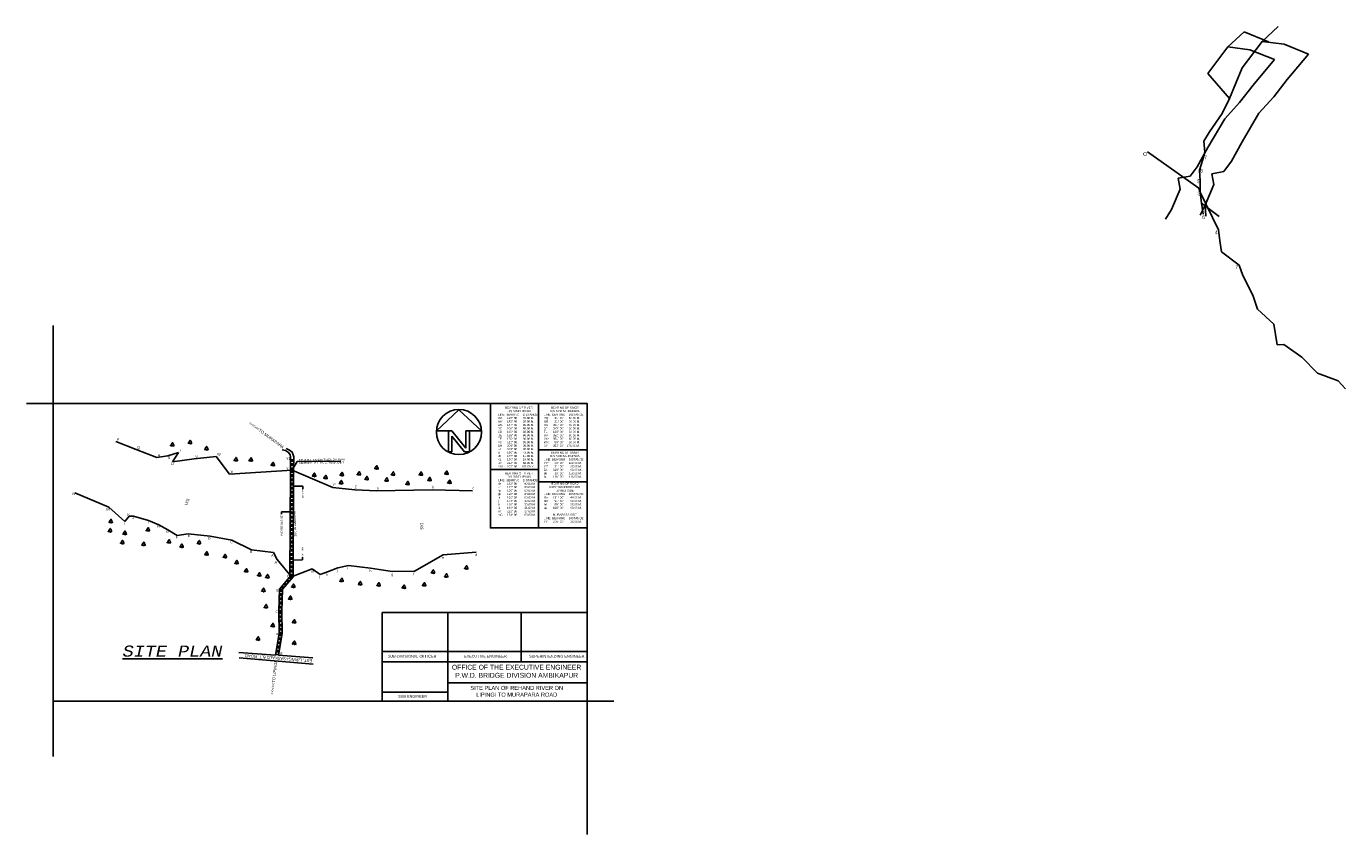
# Model space of a CAD drawing. Header units: metres. Extents: x -5857 to 752810, y -11552 to 2552808.
# Tile 4 of 8: x 23977 to 27557, y -10988 to -8794. Entities that reach past the tile are written whole.
import ezdxf

# ---------------------------------------------------------------- set-up
doc = ezdxf.new("R2010")
doc.units = ezdxf.units.M
doc.header["$MEASUREMENT"] = 0
doc.linetypes.add('DASHED', pattern=[0.75, 0.5, -0.25])
doc.linetypes.add('DOT', pattern=[0.25, 0, -0.25])
doc.styles.add('style1', font='arial.ttf')
doc.dimstyles.get("Standard").update_dxf_attribs({"dimtxt": 0.18, "dimasz": 0.18, "dimexe": 0.18, "dimexo": 0.0625, "dimgap": 0.09, "dimtad": 0, "dimtih": 1, "dimtoh": 1, "dimdec": 4, "dimzin": 0, "dimdsep": 46, "dimtxsty": 'Standard', "dimcen": 0.09, "dimadec": 0, "dimazin": 0, "dimtfac": 1, "dimtdec": 4, "dimtofl": 0, "dimtmove": 0, "dimatfit": 3, "dimfxl": 1, "dimtolj": 1, "dimtzin": 0, "dimarcsym": 0})

# ---------------------------------------------------------------- blocks, each defined once
blk = doc.blocks.new('Tree - type 3 evergreen elevation')
for points in [[(22.0124, 137.721), (18.5475, 141.5624), (15.5282, 138.2446), (13.8028, 139.3505), (13.3714, 142.1153), (11.2148, 143.2214), (8.1954, 140.4564), (4.7447, 141.0094), (2.1567, 136.0326), (2.1567, 131.6088), (5.6074, 129.9499), (3.0193, 128.2909), (0.4313, 130.5029), (-6.9015, 123.3141), (-6.9015, 121.6552), (-9.9208, 119.9963), (-9.0581, 118.3373), (-6.9015, 115.0195), (-10.7835, 112.2546), (-14.6656, 115.0195), (-16.8222, 114.4665), (-17.6849, 112.2546), (-14.6656, 111.7016), (-14.2342, 107.2778), (-17.6065, 107.8307), (-21.5669, 103.9599), (-17.2536, 103.4069), (-18.9789, 97.8771), (-22.8609, 97.3241), (-27.1743, 94.5593), (-32.3504, 91.7944), (-32.7817, 94.0063), (-36.6638, 85.7116), (-29.7624, 87.3705), (-25.449, 84.6056), (-26.743, 77.9699), (-34.507, 75.205), (-37.9578, 77.4169), (-39.2518, 74.099), (-42.2711, 73.5461), (-44.8592, 70.2282), (-47.8786, 66.3574), (-43.9965, 63.0395), (-41.4085, 64.6985), (-44.3346, 59.8898), (-42.2089, 60.1377), (-42.5159, 55.7849), (-49.6039, 46.4502), (-58.2307, 45.8972), (-62.1127, 43.6853), (-68.5828, 36.4966), (-65.9947, 32.0727), (-50.0352, 32.6257), (-47.0159, 30.4138), (-39.6831, 33.7317), (-34.507, 22.6721), (-32.3504, 22.6721), (-22.4296, 34.8376), (-19.4102, 36.4966), (-17.2536, 33.7317), (-17.2536, 29.8608), (-13.8028, 28.7549), (-9.0581, 28.7549), (-7.3328, 32.6257), (-1.7254, 35.3906), (3.8821, 35.9436), (6.4701, 38.1555), (6.9014, 38.7085), (8.1954, 41.4734), (9.9208, 40.3674), (11.2148, 35.9436), (14.2341, 37.6025), (15.0968, 36.4966), (15.9595, 33.7317), (18.9789, 38.7085), (21.9982, 38.7085), (23.2922, 36.4966), (21.9982, 34.2847), (25.4489, 35.3906), (26.743, 33.7317), (29.7623, 35.9436), (32.7817, 34.8376), (38.8204, 28.7549), (41.4084, 27.6489), (43.5651, 25.437), (61.6813, 27.0959), (65.132, 23.7781), (67.7201, 24.884), (60.8186, 33.7317), (60.3873, 37.0495), (62.544, 40.3674), (58.662, 50.874), (56.5053, 50.874), (52.1919, 66.3574), (47.8785, 66.9103), (50.4665, 69.1222), (53.9172, 77.9699), (47.0158, 85.1586), (38.3891, 87.9235), (42.2711, 94.0063)], [(-12.9401, 28.7549), (-2.588, 22.1191), (0.8626, 17.6953), (1.7253, 11.6125), (0, 0)], [(-9.9208, 28.2019), (0, 23.2251), (3.4507, 19.9072), (4.7447, 15.4834), (8.6267, 27.0959), (6.4701, 37.6025)], [(34.5071, 33.1787), (27.1743, 18.2483), (9.0581, 10.5066), (7.7641, 3.8708), (8.1954, 0)], [(8.1954, 40.3674), (11.2148, 27.6489), (8.1954, 13.8245), (24.5862, 19.9072), (32.7817, 34.2847)], [(42.2711, 94.0063), (38.8204, 104.5129), (36.6637, 104.5129), (32.3503, 113.9135), (29.7623, 113.3605), (26.743, 113.3605), (24.5862, 117.7844), (25.8802, 123.8671), (29.331, 123.8671), (22.8609, 131.6088), (21.9982, 137.6916)]]:
    blk.add_lwpolyline(points)
blk = doc.blocks.new('North Arrow')
for p, q in [((0, 0), (-12.86, -11.999)), ((0, 0), (12.782, -11.999)), ((-12.86, -11.999), (-6, -11.999)), ((-6, -11.999), (-6, -23.999)), ((-6, -11.999), (-4, -11.999)), ((-4, -11.999), (4, -21.999)), ((3.195, -23.996), (-4, -15.002)), ((-4, -15.002), (-4, -23.999)), ((4, -11.999), (4, -21.999)), ((6, -11.999), (4, -11.999)), ((12.782, -11.999), (6, -11.999)), ((6, -11.999), (6, -23.999)), ((-6, -23.999), (-4, -23.999)), ((6, -23.999), (3.195, -23.999))]:
    blk.add_line(p, q)
blk.add_circle((-0.013, -12.745), 12.885)

msp = doc.modelspace()

# ---------------------------------------------------------------- linework, layer by layer
at = {"color": 6}
for p, q in [((27330.23944, -8834.81457), (27374.12066, -8793.89467)), ((27276.07609, -8906.69176), (27330.23944, -8834.81457)), ((27330.23944, -8834.81457), (27389.79221, -8842.12673)), ((27389.79221, -8842.12673), (27456.54945, -8869.0984)), ((27456.54945, -8869.0984), (27398.69856, -8938.0424)), ((27398.69856, -8938.0424), (27361.75887, -8985.32305)), ((27361.75887, -8985.32305), (27321.61104, -9029.91174)), ((27321.61104, -9029.91174), (27276.20355, -9107.61734)), ((27276.20355, -9107.61734), (27247.11497, -9160.09452)), ((27247.11497, -9160.09452), (27226.39451, -9188.30201)), ((27226.39451, -9188.30201), (27193.89585, -9194.0324)), ((27193.89585, -9194.0324), (27199.1053, -9223.57663)), ((27199.1053, -9223.57663), (27175.66143, -9278.80692)), ((27162.28921, -9244.06449), (27165.42506, -9273.90014)), ((27175.66143, -9278.80692), (27162.07193, -9306.66954)), ((27165.42506, -9273.90014), (27170.11809, -9303.53079)), ((27165.42506, -9273.90014), (27213.34319, -9310.00905)), ((27175.66143, -9278.80692), (27177.75413, -9308.73385)), ((27268.01054, -9442.10222), (27277.77758, -9470.46777)), ((27277.77758, -9470.46777), (27305.01701, -9523.92817)), ((27305.01701, -9523.92817), (27317.37769, -9561.97043)), ((27317.37769, -9561.97043), (27361.96638, -9602.11826)), ((27361.96638, -9602.11826), (27371.57027, -9658.30336)), ((27371.57027, -9658.30336), (27389.55029, -9657.45544)), ((27389.55029, -9657.45544), (27438.51855, -9692.1269)), ((27438.51855, -9692.1269), (27480.19805, -9735.28729)), ((27480.19805, -9735.28729), (27536.57961, -9755.8085)), ((27536.57961, -9755.8085), (27556.9244, -9777.85594))]:
    msp.add_line(p, q, dxfattribs=at)
at = {"color": 1}
for p, q in [((27237.45522, -8849.87973), (27281.33644, -8808.95983)), ((27281.33644, -8808.95983), (27348.09368, -8835.9315)), ((27183.29186, -8921.75692), (27237.45522, -8849.87973)), ((27241.98072, -8989.98901), (27183.29186, -8921.75692)), ((27221.55115, -9030.08431), (27241.98072, -8989.98901)), ((27187.99957, -9079.82656), (27221.55115, -9030.08431)), ((27172.102, -9105.268), (27187.99957, -9079.82656)), ((27174.71667, -9135.15384), (27172.102, -9105.268)), ((27160.51032, -9184.12743), (27169.28147, -9155.43829)), ((27169.28147, -9155.43829), (27174.71667, -9135.15384)), ((27162.44629, -9214.0649), (27160.51032, -9184.12743)), ((27162.28921, -9244.06449), (27162.44629, -9214.0649)), ((27212.26352, -9346.52701), (27215.39937, -9376.36267)), ((27215.39937, -9376.36267), (27220.09241, -9405.99332)), ((27220.09241, -9405.99332), (27268.01054, -9442.10222))]:
    msp.add_line(p, q, dxfattribs=at)
at = {"color": 2}
for p, q in [((27237.45522, -8849.87973), (27297.00798, -8857.19189)), ((27297.00798, -8857.19189), (27363.76522, -8884.16356)), ((27241.92503, -8989.96064), (27276.07609, -8906.69176)), ((27363.76522, -8884.16356), (27305.91434, -8953.10756)), ((27305.91434, -8953.10756), (27268.97465, -9000.38821)), ((27268.97465, -9000.38821), (27228.82681, -9044.9769)), ((27228.82681, -9044.9769), (27183.41933, -9122.6825)), ((27183.41933, -9122.6825), (27154.33075, -9175.15968)), ((27019.50067, -9134.53104), (27158.24406, -9232.76684)), ((27154.33075, -9175.15968), (27135.38633, -9200.94938)), ((27108.00206, -9235.65595), (27084.55819, -9290.88625)), ((27135.38633, -9200.94938), (27102.79261, -9206.11172)), ((27102.79261, -9206.11172), (27108.00206, -9235.65595)), ((27158.24406, -9232.76684), (27162.28921, -9244.06449)), ((27084.55819, -9290.88625), (27068.59201, -9317.45843)), ((24049.5, -10775.5), (24049.5, -9605.5)), ((23977, -9818), (25499, -9818)), ((25366.5, -9818), (25366.5, -10155.5)), ((25499, -9818), (25499, -10988)), ((25366.5, -9943), (25499, -9943)), ((24698.04285, -9998.44644), (24808.50343, -10045.33418)), ((25236, -9996.5), (25366.5, -9996.5)), ((24693.56188, -10047.50163), (24701.83839, -10047.50163)), ((24702.09092, -10038.00418), (24693.61161, -10038.00418)), ((24808.50343, -10045.33418), (24868.17475, -10051.60589)), ((24868.17475, -10051.60589), (24928.09252, -10054.74604)), ((24928.09252, -10054.74604), (25078.06967, -10052.12818)), ((25078.06967, -10052.12818), (25188.04136, -10054.62379)), ((25366.5, -10030.5), (25499, -10030.5)), ((24657.28509, -10240.9569), (24647.75839, -10222.49156)), ((24657.28509, -10240.9569), (24696.5, -10288.5)), ((24692.48533, -10248.94924), (24700.90686, -10248.99333)), ((24700.9566, -10239.49349), (24692.55683, -10239.44951)), ((24661.10042, -10500.7711), (24754.5, -10508.5)), ((25571.5, -10626), (24049.5, -10626))]:
    msp.add_line(p, q, dxfattribs=at)
at = {"color": 3}
for p, q in [((27162.28921, -9244.06449), (27212.26352, -9346.52701)), ((24219.28517, -9921.16138), (24275.18665, -9942.95645)), ((24275.18665, -9942.95645), (24331.20147, -9964.45853)), ((24360.83212, -9959.7655), (24389.52127, -9950.99434)), ((24389.52127, -9950.99434), (24373.18209, -9976.15446)), ((24331.20147, -9964.45853), (24360.83212, -9959.7655)), ((24373.18209, -9976.15446), (24432.59818, -9967.80408)), ((24432.59818, -9967.80408), (24492.26949, -9961.53237)), ((24492.26949, -9961.53237), (24528.37839, -10009.4505)), ((24528.37839, -10009.4505), (24698.01843, -9998.50398)), ((24698.01843, -9998.50398), (24808.47901, -10045.39171)), ((24201.12442, -10099.26581), (24108.15343, -10059.80197)), ((24244.02303, -10138.30054), (24201.12442, -10099.26581)), ((24256.31203, -10123.80984), (24244.02303, -10138.30054)), ((24267.29982, -10123.29167), (24256.31203, -10123.80984)), ((24308.63408, -10135.14407), (24267.29982, -10123.29167)), ((24336.24922, -10146.86601), (24308.63408, -10135.14407)), ((24360.73857, -10160.44068), (24336.24922, -10146.86601)), ((24386.18002, -10176.33825), (24360.73857, -10160.44068)), ((24415.75112, -10171.28357), (24386.18002, -10176.33825)), ((24475.42243, -10177.55528), (24415.75112, -10171.28357)), ((24534.45554, -10188.28341), (24475.42243, -10177.55528)), ((24588.24472, -10214.86769), (24534.45554, -10188.28341)), ((24647.75839, -10222.49156), (24588.24472, -10214.86769)), ((25108.17612, -10228.61649), (25030.01711, -10273.23901)), ((25197.87053, -10221.20618), (25108.17612, -10228.61649)), ((24752.23908, -10266.29292), (24696.5, -10288.5)), ((24774.19908, -10282.00146), (24752.23908, -10266.29292)), ((24821.93816, -10264.05812), (24793.87908, -10274.67358)), ((24851.20156, -10257.45104), (24821.93816, -10264.05812)), ((24910.80667, -10264.32345), (24851.20156, -10257.45104)), ((24970.02189, -10273.99601), (24910.80667, -10264.32345)), ((25030.01711, -10273.23901), (24970.02189, -10273.99601)), ((24793.87908, -10274.67358), (24774.19908, -10282.00146)), ((24553.66831, -10493.55842), (24652.70042, -10500.7711)), ((24554.06642, -10508.28021), (24754.80878, -10525))]:
    msp.add_line(p, q, dxfattribs=at)
for p, q in [((24942.61195, -10626), (24942.61195, -10385.39308)), ((24942.61195, -10385.39308), (25499, -10385.39308)), ((25120.875, -10518.82196), (25120.875, -10385.39308)), ((25320.09375, -10385.39308), (25320.09375, -10518.82196)), ((25499, -10626), (25499, -10385.39308)), ((24942.61195, -10490.51257), (25499, -10490.51257)), ((24942.61195, -10518.82196), (25499, -10518.82196)), ((25120.875, -10626), (25120.875, -10518.82196)), ((25120.875, -10576.04242), (25499, -10576.04242)), ((24942.61195, -10601.34831), (25120.875, -10601.34831)), ((24942.61195, -10626), (25499, -10626))]:
    msp.add_line(p, q)
at = {"color": 2}
msp.add_lwpolyline([(25236, -9818), (25499, -9818), (25499, -10155.5), (25236, -10155.5)], close=True, dxfattribs=at)
for points in [[(24694.00489, -9967.50003), (24694.03107, -9962.50016), (24692.5, -9957.05659), (24688.5, -9950.55659), (24680.5, -9945.55659), (24671.5, -9943.55659)], [(24702.40487, -9967.50251), (24702.43107, -9962.49964), (24700.61845, -9956.59907), (24698.28369, -9949.70508), (24691, -9944.05659), (24682, -9940.05659)], [(24693.84285, -9998.44644), (24694.03107, -9962.50016)], [(24702.24285, -9998.44644), (24702.43107, -9962.49964)]]:
    msp.add_lwpolyline(points, dxfattribs=at)
at = {"linetype": 'DASHED', "ltscale": 15}
for points in [[(24698.04285, -9998.44644), (24698.20486, -9967.5044)], [(24698.01843, -9998.50398), (24696.5, -10288.5), (24667.6334, -10321.70722), (24666.27216, -10381.69178), (24667.31931, -10441.68264), (24656.90042, -10500.7711)]]:
    msp.add_lwpolyline(points, dxfattribs=at)
at = {"color": 3}
for points in [[(24693.81843, -9998.50398), (24692.3, -10288.5), (24663.4334, -10321.70722), (24662.07216, -10381.69178), (24663.11931, -10441.68264), (24652.70042, -10500.7711)], [(24702.21843, -9998.50398), (24700.7, -10288.5), (24671.8334, -10321.70722), (24670.47216, -10381.69178), (24671.51931, -10441.68264), (24661.10042, -10500.7711)]]:
    msp.add_lwpolyline(points, dxfattribs=at)

# ---------------------------------------------------------------- block references
for name, p, xscale, yscale, zscale in [('North Arrow', (25150.84814, -9834.59142), 4.756552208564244, 4.756552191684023, 4.756552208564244), ('Tree - type 3 evergreen elevation', (24372.86941, -9934.34907), 0.0732421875, 0.0732421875, 0.0732421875), ('Tree - type 3 evergreen elevation', (24420.86941, -9927.84907), 0.0732421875, 0.0732421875, 0.0732421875), ('Tree - type 3 evergreen elevation', (24465.36941, -9944.84907), 0.0732421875, 0.0732421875, 0.0732421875), ('Tree - type 3 evergreen elevation', (24545.36941, -9974.84907), 0.0732421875, 0.0732421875, 0.0732421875), ('Tree - type 3 evergreen elevation', (24585.86941, -9975.34907), 0.0732421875, 0.0732421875, 0.0732421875), ('Tree - type 3 evergreen elevation', (24645.86941, -9987.84907), 0.0732421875, 0.0732421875, 0.0732421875), ('Tree - type 3 evergreen elevation', (24926.86941, -9996.84907), 0.0732421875, 0.0732421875, 0.0732421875), ('Tree - type 3 evergreen elevation', (24757.7977, -10017.13288), 0.0732421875, 0.0732421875, 0.0732421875), ('Tree - type 3 evergreen elevation', (24788.7977, -10023.13288), 0.0732421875, 0.0732421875, 0.0732421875), ('Tree - type 3 evergreen elevation', (24832.86941, -10014.84907), 0.0732421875, 0.0732421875, 0.0732421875), ('Tree - type 3 evergreen elevation', (24879.36941, -10012.84907), 0.0732421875, 0.0732421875, 0.0732421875), ('Tree - type 3 evergreen elevation', (24900.36941, -10025.84907), 0.0732421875, 0.0732421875, 0.0732421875), ('Tree - type 3 evergreen elevation', (24954.36941, -10029.84907), 0.0732421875, 0.0732421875, 0.0732421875), ('Tree - type 3 evergreen elevation', (24971.86941, -10013.84907), 0.0732421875, 0.0732421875, 0.0732421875), ('Tree - type 3 evergreen elevation', (25047.36941, -10013.84907), 0.0732421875, 0.0732421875, 0.0732421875), ('Tree - type 3 evergreen elevation', (25070.86941, -10028.84907), 0.0732421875, 0.0732421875, 0.0732421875), ('Tree - type 3 evergreen elevation', (25116.86941, -10011.34907), 0.0732421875, 0.0732421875, 0.0732421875), ('Tree - type 3 evergreen elevation', (24830.7977, -10037.13288), 0.0732421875, 0.0732421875, 0.0732421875), ('Tree - type 3 evergreen elevation', (25011.36941, -10039.34907), 0.0732421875, 0.0732421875, 0.0732421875), ('Tree - type 3 evergreen elevation', (25124.86941, -10035.84907), 0.0732421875, 0.0732421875, 0.0732421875), ('Tree - type 3 evergreen elevation', (24203.79774, -10167.51417), 0.0732421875, 0.0732421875, 0.0732421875), ('Tree - type 3 evergreen elevation', (24205.79774, -10142.51417), 0.0732421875, 0.0732421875, 0.0732421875), ('Tree - type 3 evergreen elevation', (24243.79774, -10174.51417), 0.0732421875, 0.0732421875, 0.0732421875), ('Tree - type 3 evergreen elevation', (24306.79774, -10165.01417), 0.0732421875, 0.0732421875, 0.0732421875), ('Tree - type 3 evergreen elevation', (24237.29774, -10199.51417), 0.0732421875, 0.0732421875, 0.0732421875), ('Tree - type 3 evergreen elevation', (24294.79774, -10204.51417), 0.0732421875, 0.0732421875, 0.0732421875), ('Tree - type 3 evergreen elevation', (24363.79774, -10197.51417), 0.0732421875, 0.0732421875, 0.0732421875), ('Tree - type 3 evergreen elevation', (24398.29774, -10209.51417), 0.0732421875, 0.0732421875, 0.0732421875), ('Tree - type 3 evergreen elevation', (24445.29774, -10200.01417), 0.0732421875, 0.0732421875, 0.0732421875), ('Tree - type 3 evergreen elevation', (24465.79774, -10230.51417), 0.0732421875, 0.0732421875, 0.0732421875), ('Tree - type 3 evergreen elevation', (24515.79774, -10237.51417), 0.0732421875, 0.0732421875, 0.0732421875), ('Tree - type 3 evergreen elevation', (24547.29774, -10254.01417), 0.0732421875, 0.0732421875, 0.0732421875), ('Tree - type 3 evergreen elevation', (24573.36941, -10276.34907), 0.0732421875, 0.0732421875, 0.0732421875), ('Tree - type 3 evergreen elevation', (25080.36941, -10279.84907), 0.0732421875, 0.0732421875, 0.0732421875), ('Tree - type 3 evergreen elevation', (25170.86941, -10268.34907), 0.0732421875, 0.0732421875, 0.0732421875), ('Tree - type 3 evergreen elevation', (24608.86941, -10287.34907), 0.0732421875, 0.0732421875, 0.0732421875), ('Tree - type 3 evergreen elevation', (24630.86941, -10292.34907), 0.0732421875, 0.0732421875, 0.0732421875), ('Tree - type 3 evergreen elevation', (24701.36941, -10318.34907), 0.0732421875, 0.0732421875, 0.0732421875), ('Tree - type 3 evergreen elevation', (24832.36941, -10302.34907), 0.0732421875, 0.0732421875, 0.0732421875), ('Tree - type 3 evergreen elevation', (24882.36941, -10311.34907), 0.0732421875, 0.0732421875, 0.0732421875), ('Tree - type 3 evergreen elevation', (24932.86941, -10314.34907), 0.0732421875, 0.0732421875, 0.0732421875), ('Tree - type 3 evergreen elevation', (25056.36941, -10314.34907), 0.0732421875, 0.0732421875, 0.0732421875), ('Tree - type 3 evergreen elevation', (25116.36941, -10290.34907), 0.0732421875, 0.0732421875, 0.0732421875), ('Tree - type 3 evergreen elevation', (24619.86941, -10329.34907), 0.0732421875, 0.0732421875, 0.0732421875), ('Tree - type 3 evergreen elevation', (24692.86941, -10350.84907), 0.0732421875, 0.0732421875, 0.0732421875), ('Tree - type 3 evergreen elevation', (25001.36941, -10320.84907), 0.0732421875, 0.0732421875, 0.0732421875), ('Tree - type 3 evergreen elevation', (24626.86941, -10373.84907), 0.0732421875, 0.0732421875, 0.0732421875), ('Tree - type 3 evergreen elevation', (24645.36941, -10424.84907), 0.0732421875, 0.0732421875, 0.0732421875), ('Tree - type 3 evergreen elevation', (24703.36941, -10414.84907), 0.0732421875, 0.0732421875, 0.0732421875), ('Tree - type 3 evergreen elevation', (24605.36941, -10461.34907), 0.0732421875, 0.0732421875, 0.0732421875), ('Tree - type 3 evergreen elevation', (24703.36941, -10472.84907), 0.0732421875, 0.0732421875, 0.0732421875)]:
    msp.add_blockref(name, p, dxfattribs=dict(xscale=xscale, yscale=yscale, zscale=zscale))

# ---------------------------------------------------------------- texts
at = {"attachment_point": 1, "style": 'style1'}
for s, insert, char_height, width in [('\\pi-1.1632;O', (27008.50067, -9135.42076), 10, 7.2371214), ('\\pi0.38186;7', (27172.43242, -9144.99881), 10, 7.2371214), ('\\pi0.31706;6', (27161.56217, -9180.68442), 10, 7.2371214), ('\\pi0.30342;5', (27153.89832, -9209.45786), 10, 7.2371214), ('\\pi0.34435;3', (27154.67327, -9242.4988), 10, 7.2371214), ('\\pi0.31706;6', (27167.43242, -9306.49881), 10, 7.2371214), ('\\pi0.16017;4', (27201.93587, -9347.99878), 10, 7.2371214), ('\\pi0.38186;7', (27257.05649, -9442.29281), 10, 7.2371214), ('\\pi3.3208;OFFICE OF THE EXECUTIVE ENGINEER \\P\\pi12.278;P.W.D. BRIDGE DIVISION AMBIKAPUR', (25128.36632, -10526.88449), 13.1835938, 356.5105233), ('SUB ENGINEER', (24985.61506, -10608.84), 7.4386597, 78.4746121)]:
    msp.add_mtext(s, dxfattribs=dict(at, insert=insert, char_height=char_height, width=width))
at = {"char_height": 5.625, "width": 113.1317957, "attachment_point": 1}
for s, insert in [("\\pi19.572;{\\fArial|b0|i0|c0|p34;BEARING OF RIVER  \\P\\pi25.35;U/S SIDE LIPINGI\\P\\pi0.3159;LINE^IBEARING ^IDISTANCE^I\\POA^I 198° 30'^I78.00 M. ^I\\P\\pi0;AA'^I 182° 00'^I30.00 M.\\PA'B^I 187° 30'^I60.00 M.\\PBC^I 206° 30'^I60.00 M. \\PCD^I 190° 30'^I60.00 M.\\PDE^I 186° 00'^I60.00 M. \\PEF^I 170° 30'^I30.00 M.\\PFG^I 212° 00'^I30.00 M.\\PGH^I 209° 00'^I28.00 M.\\PHI^I 203° 00'^I30.00 M.\\PIJ^I 196° 00'^I43.00 M.\\PJK^I 177° 30'^I11.00 M.\\PKL^I 130° 30'^I19.00 M.\\PLM^I 222° 30'^I58.00 M.\\PMN^I 203° 00'     101.00 M.\\P\\P\\pi19.572;BEARING OF RIVER  \\P\\pi25.344;D/S SIDE LIPINGI\\P\\pi0.3159;LINE^IBEARING ^IDISTANCE^I\\Pde^I 182° 00'^I  90.00 M. ^I\\P\\pi0;ef^I 157° 00'^I  90.00 M.\\Pfg^I 186° 00'^I  60.00 M.\\Pgh^I 196° 00'^I  60.00 M. \\Phi^I 195° 30'^I  60.00 M.\\Pij^I 174° 00'^I  30.00 M. \\Pjk^I 166° 00'^I  30.00 M.\\Pkl^I 166° 30'^I  21.00 M. \\Plm^I 222° 30'^I  27.00 M.\\PmO^I 164° 00'^I  60.00 M.}", (25256.72993, -9826.11536)), ("\\pi19.572;{\\fArial|b0|i0|c0|p34;BEARING OF RIVER  \\P\\pi16.698;U/S SIDE MURAPARA\\P\\pi0.3159;LINE^IBEARING ^IDISTANCE^I\\PPQ^I   21° 30'^I60.00 M. ^I\\P\\pi0;QR^I   21° 00'^I60.00 M.\\PRS^I 351° 00'^I30.00 M.\\PST^I 343° 00'^I30.00 M. \\PTU^I 123° 00'^I30.00 M.\\PUV^I 352° 00'^I60.00 M. \\PVW^I 354° 00'^I60.00 M.\\PWX^I   53° 00'^I60.00 M.\\PXY^I 352° 30'    170.00 M.\\P\\P\\pi19.572;BEARING OF RIVER  \\P\\pi16.692;D/S SIDE MURAPARA\\P\\pi0.3159;LINE^IBEARING ^IDISTANCE^I\\PYY'^I   23° 00'^I120.00 M. ^I\\P\\pi0;Y'Z^I   31° 00'^I  60.00 M.\\PZa^I 319° 00'^I  60.00 M.\\Pab^I   13° 00'^I150.00 M. \\Pbc^I 116° 00'^I110.00 M.\\P\\P\\pi20.387;BEARING OF ROAD  \\P\\pi15.386;EXISTING/PROPOSED\\P\\pi32.828;LIPINGI SIDE \\P\\pi0.3159;LINE^IBEARING ^IDISTANCE^I\\POm^I 131° 00'^I  44.00 M. ^I\\P\\pi0;mn^I   91° 30'^I  60.00 M.\\Pno^I   89° 00'^I  60.00 M.\\Pop^I 100° 00'^I  60.00 M. \\P\\P\\pi24.539;MURAPARA SIDE \\P\\pi0.3159;LINE^IBEARING ^IDISTANCE^I\\P\\pi0;YY'^I 270° 30'^I  30.00 M. ^I}", (25381.22993, -9826.11536))]:
    msp.add_mtext(s, dxfattribs=dict(at, insert=insert))
for s, insert, char_height, width, attachment_point, rotation in [('{\\fArial|b0|i0|c0|p34;<<<<<TO MURAPARA}', (24584.78359, -9866.36962), 8, 129.2799857, 1, 323.66564242), ('{\\fArial|b0|i0|c0|p34;P}', (24221.96511, -9911.80696), 7, 4.9474026, 1, 359.73440878), ('{\\fArial|b0|i0|c0|p34;Q}', (24277.25157, -9933.69944), 7, 4.9474026, 1, 359.73440878), ('{\\fArial|b0|i0|c0|p34;T}', (24392.2012, -9941.63993), 7, 4.9474026, 1, 359.73440878), ('{\\fArial|b0|i0|c0|p34;W}', (24494.94943, -9952.17795), 7, 4.9474026, 1, 359.73440878), ('{\\fArial|b0|i0|c0|p34;R}', (24333.2664, -9955.20152), 7, 4.9474026, 1, 359.73440878), ('{\\fArial|b0|i0|c0|p34;S}', (24361.01206, -9961.41108), 7, 4.9474026, 1, 359.73440878), ('{\\fArial|b0|i0|c0|p34;U}', (24369.86203, -9977.80004), 7, 4.9474026, 1, 359.73440878), ('{\\fArial|b0|i0|c0|p34;V}', (24435.27811, -9958.44966), 7, 4.9474026, 1, 359.73440878), ('{\\fArial|b0|i0|c0|p34;Y1}', (24681.92295, -9963.85554), 7, 4.9474026, 1, 359.73440878), ('{\\fArial|b0|i0|c0|p34;T.B.M. R.L. 100.00M TAKEN ON ROAD CENTER OF B.T. & C.C. ROAD JOINT}', (24716.67788, -9968.404), 5, 130.5056279, 1, 0.60067131), ('{\\fArial|b0|i0|c0|p34;X}', (24531.05833, -10000.09608), 7, 4.9474026, 1, 359.73440878), ('{\\fArial|b0|i0|c0|p34;Y}', (24681.92295, -9990.9229), 7, 4.9474026, 1, 359.73440878), ('{\\fArial|b0|i0|c0|p34;N}', (24101.83337, -10059.44755), 7, 4.9474026, 1, 359.73440878), ('{\\fArial|b0|i0|c0|p34;ABT. A1}', (24729.72532, -10049.50161), 5, 66.2186903, 1, 270), ("{\\fArial|b0|i0|c0|p34;Y'}", (24808.05265, -10034.59652), 7, 4.9474026, 1, 359.73440878), ('{\\fArial|b0|i0|c0|p34;Z}', (24867.72396, -10040.86823), 7, 4.9474026, 1, 359.73440878), ('{\\fArial|b0|i0|c0|p34;a}', (24927.64174, -10044.00838), 7, 4.9474026, 1, 359.73440878), ('{\\fArial|b0|i0|c0|p34;b}', (25077.61889, -10041.39052), 7, 4.9474026, 1, 359.73440878), ('{\\fArial|b0|i0|c0|p34;c}', (25187.59058, -10043.88613), 7, 4.9474026, 1, 359.73440878), ('{\\fArial|b0|i0|c0|p34;U/S}', (24406.10585, -10092.13507), 8, 4.9474026, 1, 70.86956846), ('{\\fArial|b0|i0|c0|p34;M}', (24194.33337, -10101.44755), 7, 4.9474026, 1, 359.73440878), ('{\\fArial|b0|i0|c0|p34;K}', (24251.33337, -10115.94755), 7, 4.9474026, 1, 359.73440878), ('{\\fArial|b0|i0|c0|p34;J}', (24264.33337, -10124.44755), 7, 4.9474026, 1, 359.73440878), ('{\\fArial|b0|i0|c0|p34;LENGTH 192.00M}', (24667.08601, -10118.58644), 5, 66.2186903, 7, 270), ('{\\fArial|b0|i0|c0|p34;L}', (24242.33337, -10139.94755), 7, 4.9474026, 1, 359.73440878), ('{\\fArial|b0|i0|c0|p34;I}', (24307.82245, -10136.33649), 7, 4.9474026, 1, 359.73440878), ('{\\fArial|b0|i0|c0|p34;H}', (24331.93759, -10147.83649), 7, 4.9474026, 1, 359.73440878), ('{\\fArial|b0|i0|c0|p34;G}', (24356.67617, -10161.83649), 7, 4.9474026, 1, 359.73440878), ('{\\fArial|b0|i0|c0|p34;D/S}', (25053.90839, -10141.63329), 8, 4.9474026, 1, 269.59972693), ('{\\fArial|b0|i0|c0|p34;F}', (24382.18837, -10177.33649), 7, 4.9474026, 1, 359.73440878), ('{\\fArial|b0|i0|c0|p34;E}', (24415.18837, -10173.33649), 7, 4.9474026, 1, 359.73440878), ('{\\fArial|b0|i0|c0|p34;D}', (24469.61081, -10179.83649), 7, 4.9474026, 1, 359.73440878), ('{\\fArial|b0|i0|c0|p34;C}', (24530.68837, -10189.83649), 7, 4.9474026, 1, 359.73440878), ('{\\fArial|b0|i0|c0|p34;B}', (24583.68837, -10216.33649), 7, 4.9474026, 1, 359.73440878), ("{\\fArial|b0|i0|c0|p34;A'}", (24641.18837, -10226.83649), 7, 4.9474026, 1, 359.73440878), ('{\\fArial|b0|i0|c0|p34;ABT. A2}', (24728.67803, -10207.51693), 5, 66.2186903, 1, 270), ('{\\fArial|b0|i0|c0|p34;e}', (25105.22534, -10232.37883), 7, 4.9474026, 1, 359.73440878), ('{\\fArial|b0|i0|c0|p34;d}', (25194.91975, -10224.96852), 7, 4.9474026, 1, 359.73440878), ('{\\fArial|b0|i0|c0|p34;A}', (24650.71507, -10245.30183), 7, 4.9474026, 1, 359.73440878), ('{\\fArial|b0|i0|c0|p34;m}', (24749.2883, -10270.05526), 7, 4.9474026, 1, 359.73440878), ('{\\fArial|b0|i0|c0|p34;j}', (24818.98738, -10267.82046), 7, 4.9474026, 1, 359.73440878), ('{\\fArial|b0|i0|c0|p34;i}', (24848.25078, -10261.21338), 7, 4.9474026, 1, 359.73440878), ('{\\fArial|b0|i0|c0|p34;h}', (24907.85589, -10268.08579), 7, 4.9474026, 1, 359.73440878), ('{\\fArial|b0|i0|c0|p34;O}', (24682.66261, -10286.71881), 7, 4.9474026, 1, 36.60430643), ('{\\fArial|b0|i0|c0|p34;l}', (24771.2483, -10285.7638), 7, 4.9474026, 1, 359.73440878), ('{\\fArial|b0|i0|c0|p34;k}', (24790.9283, -10278.43592), 7, 4.9474026, 1, 359.73440878), ('{\\fArial|b0|i0|c0|p34;g}', (24967.07111, -10277.75835), 7, 4.9474026, 1, 359.73440878), ('{\\fArial|b0|i0|c0|p34;f}', (25027.06633, -10277.00135), 7, 4.9474026, 1, 359.73440878), ('{\\fArial|b0|i0|c0|p34;m}', (24653.96956, -10328.31738), 7, 4.9474026, 1, 89.73440878), ('{\\fArial|b0|i0|c0|p34;n}', (24651.45412, -10385.17862), 7, 4.9474026, 1, 89.73440878), ('{\\fArial|b0|i0|c0|p34;o}', (24654.70407, -10438.94498), 7, 4.9474026, 1, 359.73440878), ('{\\fArial|b0|i0|c0|p34;EXT. LIPINGI-SASKALO B.T. ROAD}', (24752.05126, -10520.45096), 8, 258.4479698, 1, 175.43917701), ('{\\fArial|b0|i0|c0|p34;<<<<<TO LIPINGI}', (24639.22629, -10607.55838), 8, 129.2799857, 1, 83.07283148), ('{\\fArial|b0|i0|c0|p34;p}', (24668.99557, -10500.9264), 7, 4.9474026, 1, 160.9560891)]:
    msp.add_mtext(s, dxfattribs=dict(insert=insert, char_height=char_height, width=width, attachment_point=attachment_point, rotation=rotation))
at = {"insert": (24708.02606, -10110.64313), "char_height": 5, "attachment_point": 1, "rotation": 271.15752599}
msp.add_mtext('{\\fArial|b0|i0|c0|p34;PROPOSED BRIDGE}', dxfattribs=at)
at = {"insert": (24238.23131, -10474.78476), "char_height": 30, "attachment_point": 1}
msp.add_mtext('{\\fCourier New|b0|i1|c0|p49;\\LSITE PLAN}', dxfattribs=at)
at = {"linetype": 'DOT', "attachment_point": 1, "style": 'style1'}
for s, insert, char_height, width in [('SUB-DIVISIONAL OFFICER', (24957.81354, -10499.98921), 7.4386597, 131.5904984), ('EXECUTIVE ENGINEER', (25164.64404, -10499.98921), 7.4386597, 116.0078764), ('SUPERINTENDING ENGINEER', (25341.27108, -10499.98921), 7.4386597, 150.0653687), ('\\pi34.711;{\\C0;SITE PLAN OF REHAND RIVER ON \\P\\pi50.486;LIPINGI TO MURAPARA ROAD}', (25147.09949, -10584.20462), 10.9863281, 319.0506127)]:
    msp.add_mtext(s, dxfattribs=dict(at, insert=insert, char_height=char_height, width=width))

# ---------------------------------------------------------------- leaders
for points in [[(24698.18074, -9997.5044), (24712.07447, -9974.70396), (24830.54899, -9974.63742)], [(24700.14443, -10042.50611), (24727.31133, -10042.41517), (24727.31133, -10049.41517)], [(24696.6669, -10111.59094), (24669.5, -10111.5), (24669.5, -10118.5)], [(24699.09714, -10242.52143), (24726.26405, -10242.4305), (24726.26405, -10234.5)]]:
    msp.add_leader(points, dimstyle='Standard', override={"dimasz": 8})

doc.saveas('drawing.dxf')
